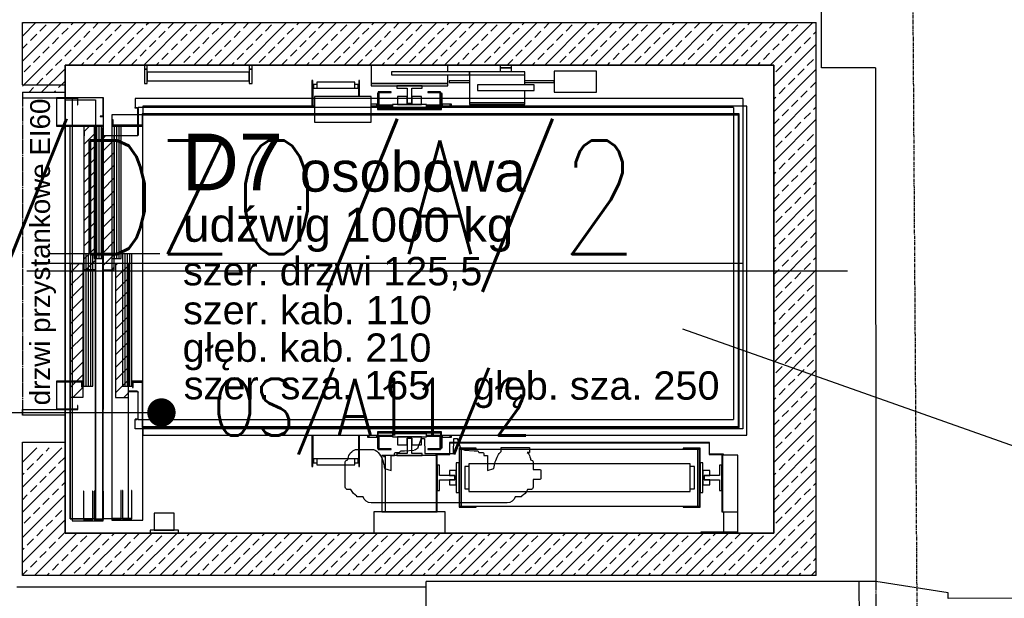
# Model space of a CAD drawing. Header units: inches. Extents: x -145354 to -97635, y 38777 to 78670.
# Tile 144 of 231: x -141960 to -141613, y 60174 to 60379. Entities that reach past the tile are written whole.
import ezdxf
from ezdxf.enums import TextEntityAlignment as Align

# ---------------------------------------------------------------- set-up
doc = ezdxf.new("R2010")
doc.units = ezdxf.units.IN
doc.header["$MEASUREMENT"] = 0
for name, pattern in [('CENTER', [2, 1.25, -0.25, 0.25, -0.25]), ('DASHDOT', [1, 0.5, -0.25, 0, -0.25]), ('DASHED2', [0.375, 0.25, -0.125])]:
    doc.linetypes.add(name, pattern=pattern)
doc.layers.get('0').update_dxf_attribs({"color": 101})
for name, color, linetype in [('Cieniutko', 8, 'Continuous'), ('E35', 6, 'Continuous'), ('E50', 3, 'Continuous'), ('Opis-spadki', 61, 'Continuous'), ('Opis-wykonczen', 2, 'Continuous'), ('Os-osie glowne', 8, 'CENTER'), ('Sc-beton-hatch', 86, 'Continuous'), ('Sc-cegla pelna', 32, 'Continuous'), ('Sc-gk', 120, 'Continuous'), ('Sc-nadproza kon', 5, 'DASHED2'), ('W-idok', 9, 'Continuous'), ('Wyp-meble', 155, 'Continuous')]:
    doc.layers.add(name, color=color, linetype=linetype)
doc.styles.add('ROMANS', font='romans', dxfattribs={"width": 0.85})
doc.styles.add('TYTUL2', font='ARIAL.TTF')

# ---------------------------------------------------------------- blocks, each defined once
blk = doc.blocks.new('w1')
h = blk.add_hatch()
h.set_pattern_fill('ANSI31', color=256, angle=-90, style=0)
h.set_pattern_definition([(315, (-78792.9303, 100964.629), (2.24506403, 2.24506403), [])])
h.paths.add_polyline_path([(-143428.16, 50196.65), (-143432.6, 50196.65), (-143432.6, 50243.85), (-143428.16, 50243.85)])
h.paths.add_polyline_path([(-143444.22, 50196.65), (-143448.66, 50196.65), (-143448.66, 50243.85), (-143444.22, 50243.85)])
h.paths.add_polyline_path([(-143439.66, 50151.65), (-143439.66, 50150.14), (-143439.66, 50148.15), (-143443.66, 50148.15), (-143443.66, 50196.65), (-143439.66, 50196.65)])
h.paths.add_polyline_path([(-143433.16, 50151.65), (-143437.16, 50151.65), (-143437.16, 50196.65), (-143433.16, 50196.65)])
h.paths.add_polyline_path([(-143433.16, 50196.65), (-143437.16, 50196.65), (-143437.16, 50198.85), (-143433.16, 50198.85)])
h.paths.add_polyline_path([(-143439.66, 50196.65), (-143443.66, 50196.65), (-143443.66, 50198.85), (-143439.66, 50198.85)])
for p, q in [((-143465.46, 50306.65), (-143465.46, 50259.65)), ((-143185.46, 50306.65), (-143465.46, 50306.65)), ((-143185.46, 50306.65), (-143185.46, 50111.65)), ((-143450.46, 50291.65), (-143200.46, 50291.65)), ((-143450.46, 50291.65), (-143450.46, 50259.65)), ((-143450.46, 50291.65), (-143200.46, 50291.65)), ((-143450.46, 50291.65), (-143200.46, 50291.65)), ((-143200.46, 50291.65), (-143200.46, 50126.65)), ((-143439.66, 50286.65), (-143448.66, 50286.65)), ((-143448.66, 50286.65), (-143439.66, 50286.65)), ((-143448.66, 50286.65), (-143448.66, 50243.85)), ((-143448.66, 50243.85), (-143448.66, 50286.65)), ((-143439.66, 50198.85), (-143439.66, 50286.65)), ((-143439.66, 50286.65), (-143439.66, 50198.85)), ((-143437.16, 50286.65), (-143437.16, 50198.85)), ((-143428.16, 50286.65), (-143437.16, 50286.65)), ((-143428.16, 50243.85), (-143428.16, 50286.65)), ((-143347.47, 50278.89), (-143347.52, 50278.71)), ((-143345.29, 50278.89), (-143347.47, 50278.89)), ((-143294.48, 50281.06), (-143342.45, 50281.06)), ((-143289.46, 50278.89), (-143291.64, 50278.89)), ((-143289.41, 50278.71), (-143289.46, 50278.89)), ((-143351.65, 50275.48), (-143351.64, 50266.71)), ((-143349.59, 50276.32), (-143350.69, 50276.32)), ((-143286.24, 50276.32), (-143287.34, 50276.32)), ((-143285.28, 50272.81), (-143285.28, 50275.48)), ((-143285.28, 50275.48), (-143285.28, 50275.48)), ((-143282.93, 50272.81), (-143285.28, 50272.81)), ((-143282.63, 50269.53), (-143282.63, 50272.51)), ((-143337.77, 50268.93), (-143335.46, 50269.63)), ((-143335.46, 50269.63), (-143335.46, 50264.3)), ((-143301.47, 50264.3), (-143301.47, 50269.63)), ((-143301.47, 50269.63), (-143299.16, 50268.93)), ((-143285.29, 50269.23), (-143282.93, 50269.23)), ((-143285.29, 50266.71), (-143285.29, 50269.23)), ((-143286.24, 50265.88), (-143286.24, 50265.88)), ((-143347.39, 50262.16), (-143342.16, 50262.16)), ((-143335.46, 50264.3), (-143334.22, 50264.3)), ((-143334.22, 50264.3), (-143334.22, 50263.6)), ((-143333.92, 50263.3), (-143332.45, 50263.3)), ((-143331.66, 50262.65), (-143330.76, 50262.65)), ((-143330.76, 50262.65), (-143327.34, 50262.4)), ((-143325.91, 50261.39), (-143324.87, 50258.6)), ((-143323.66, 50258.3), (-143323.51, 50263.65)), ((-143323.51, 50263.65), (-143313.42, 50263.65)), ((-143313.42, 50263.65), (-143313.26, 50258.3)), ((-143312.06, 50258.6), (-143311.02, 50261.39)), ((-143309.59, 50262.4), (-143306.16, 50262.65)), ((-143306.16, 50262.65), (-143305.26, 50262.65)), ((-143304.48, 50263.3), (-143303.01, 50263.3)), ((-143302.71, 50263.6), (-143302.71, 50264.3)), ((-143302.71, 50264.3), (-143301.47, 50264.3)), ((-143296.59, 50262.93), (-143296.59, 50261.46)), ((-143296.59, 50261.46), (-143286.64, 50261.46)), ((-143286.64, 50263.21), (-143287.41, 50263.21)), ((-143286.89, 50263.82), (-143286.89, 50263.82)), ((-143286.64, 50261.46), (-143286.64, 50263.21)), ((-143465.46, 50259.65), (-143450.46, 50259.65)), ((-143324.87, 50258.6), (-143324.86, 50258.3)), ((-143324.86, 50258.3), (-143323.66, 50258.3)), ((-143313.26, 50258.3), (-143312.06, 50258.3)), ((-143312.06, 50258.3), (-143312.06, 50258.6)), ((-143211.41, 50254.9), (-143425.76, 50254.9)), ((-143425.76, 50254.9), (-143425.76, 50251.65)), ((-143211.41, 50138.4), (-143211.41, 50254.9)), ((-143425.76, 50251.5), (-143425.76, 50251.65)), ((-143425.76, 50251.65), (-143424.96, 50251.65)), ((-143424.97, 50251.5), (-143425.76, 50251.5)), ((-143424.81, 50241.96), (-143424.81, 50251.34)), ((-143424.66, 50251.65), (-143214.66, 50251.65)), ((-143424.66, 50251.35), (-143424.66, 50241.96)), ((-143214.66, 50141.65), (-143214.66, 50251.65)), ((-143448.66, 50243.85), (-143448.66, 50196.65)), ((-143448.66, 50196.65), (-143448.66, 50243.85)), ((-143444.22, 50243.85), (-143448.66, 50243.85)), ((-143444.22, 50196.65), (-143444.22, 50243.85)), ((-143444.22, 50196.65), (-143444.22, 50243.85)), ((-143432.6, 50196.65), (-143432.6, 50243.85)), ((-143432.6, 50243.85), (-143428.16, 50243.85)), ((-143428.16, 50196.65), (-143428.16, 50243.85)), ((-143428.16, 50241.96), (-143428.16, 50243.65)), ((-143428.16, 50243.65), (-143428.01, 50243.65)), ((-143428.01, 50243.65), (-143428.01, 50241.96)), ((-143427.85, 50241.8), (-143424.97, 50241.8)), ((-143424.97, 50241.65), (-143427.85, 50241.65)), ((-143439.66, 50198.85), (-143443.66, 50198.85)), ((-143443.66, 50198.85), (-143443.66, 50148.15)), ((-143439.66, 50150.14), (-143439.66, 50198.85)), ((-143439.66, 50198.85), (-143439.66, 50151.65)), ((-143437.16, 50198.85), (-143433.16, 50198.85)), ((-143437.16, 50198.85), (-143437.16, 50151.65)), ((-143433.16, 50198.85), (-143433.16, 50151.65)), ((-143211.41, 50196.65), (-143456.16, 50196.65)), ((-143448.66, 50196.65), (-143444.22, 50196.65)), ((-143448.66, 50196.65), (-143448.66, 50148.15)), ((-143428.16, 50196.65), (-143432.6, 50196.65)), ((-143443.66, 50150.14), (-143443.66, 50151.65)), ((-143439.66, 50148.15), (-143439.66, 50150.14)), ((-143433.16, 50151.65), (-143437.16, 50151.65)), ((-143437.16, 50151.35), (-143437.16, 50148.65)), ((-143437.01, 50148.65), (-143437.01, 50151.34)), ((-143436.85, 50151.5), (-143424.97, 50151.5)), ((-143433.66, 50151.65), (-143436.6, 50151.65)), ((-143425.96, 50151.65), (-143433.16, 50151.65)), ((-143424.97, 50151.65), (-143427.75, 50151.65)), ((-143424.81, 50151.34), (-143424.81, 50141.96)), ((-143424.66, 50141.95), (-143424.66, 50151.34)), ((-143439.66, 50148.15), (-143450.46, 50148.15)), ((-143450.46, 50138.95), (-143450.46, 50148.15)), ((-143439.66, 50138.95), (-143439.66, 50148.15)), ((-143437.16, 50148.65), (-143437.01, 50148.65)), ((-143424.97, 50141.8), (-143425.76, 50141.8)), ((-143425.76, 50141.8), (-143425.76, 50141.65)), ((-143425.76, 50141.65), (-143424.96, 50141.65)), ((-143425.76, 50138.4), (-143425.76, 50141.65)), ((-143214.66, 50141.65), (-143424.66, 50141.65)), ((-143450.46, 50138.95), (-143439.66, 50138.95)), ((-143211.41, 50138.4), (-143425.76, 50138.4)), ((-143465.46, 50133.65), (-143465.46, 50111.65)), ((-143465.46, 50133.65), (-143450.46, 50133.65)), ((-143450.46, 50133.65), (-143450.46, 50126.65)), ((-143450.46, 50126.65), (-143200.46, 50126.65)), ((-143465.46, 50111.65), (-143185.46, 50111.65))]:
    blk.add_line(p, q)
for centre, radius, start, end in [((-143344.77, 50274.24), 5.25, 121.5725, 156.646), ((-143342.45, 50278.11), 2.95, 90, 164.6154), ((-143294.48, 50278.11), 2.95, 15.3846, 90), ((-143292.16, 50274.24), 5.25, 23.354, 58.4275), ((-143350.69, 50275.35), 0.969, 90, 172.2138), ((-143286.24, 50275.35), 0.969, 7.7862, 90), ((-143282.93, 50272.51), 0.3, 0, 90), ((-143350.08, 50270.17), 12.38, 332.2251, 354.234), ((-143286.85, 50270.17), 12.38, 185.766, 207.7749), ((-143282.93, 50269.53), 0.3, 270, 0), ((-143350.69, 50266.85), 0.969, 188.41, 270.039), ((-143346.11, 50266.18), 4.58, 183.6518, 210.9226), ((-143290.82, 50266.18), 4.58, 329.0774, 356.2805), ((-143286.24, 50266.85), 0.969, 270.039, 351.59), ((-143345.62, 50267.11), 5.51, 216.6176, 238.4367), ((-143347.35, 50264.93), 2.77, 245.3135, 269.0898), ((-143342.21, 50264.93), 2.77, 270.9102, 294.6865), ((-143343.93, 50267.11), 5.51, 301.5633, 330.6322), ((-143333.92, 50263.6), 0.3, 180, 270), ((-143331.66, 50263.45), 0.8, 190.8069, 270), ((-143327.46, 50260.7), 1.7, 23.9822, 85.7487), ((-143309.46, 50260.7), 1.7, 94.2513, 156.0178), ((-143305.26, 50263.45), 0.8, 270, 349.1931), ((-143303.01, 50263.6), 0.3, 270, 0), ((-143293, 50267.11), 5.51, 209.3678, 229.3158), ((-143291.31, 50267.11), 5.51, 314.9842, 323.3824), ((-143424.97, 50251.34), 0.16, 0, 90), ((-143424.96, 50251.35), 0.3, 0, 90), ((-143427.85, 50241.96), 0.31, 180, 270), ((-143427.85, 50241.96), 0.16, 180, 270), ((-143424.97, 50241.96), 0.16, 270, 0), ((-143424.97, 50241.96), 0.31, 270, 0), ((-143436.86, 50151.35), 0.3, 90, 180), ((-143436.85, 50151.34), 0.16, 90, 180), ((-143424.97, 50151.34), 0.31, 0, 90), ((-143424.97, 50151.34), 0.16, 0, 90), ((-143424.97, 50141.96), 0.16, 270, 0), ((-143424.96, 50141.95), 0.3, 270, 0)]:
    blk.add_arc(centre, radius, start, end)
blk = doc.blocks.new('windaD7')
at = {"layer": 'Cieniutko'}
for p, q in [((15, 9.5), (15, -2)), ((43, 9.5), (15, 9.5)), ((15, 9.5), (265, 9.5)), ((15, 0), (15, 9.5)), ((44, 9.5), (43, 9.5)), ((43, 9.5), (43, 8)), ((44, 8), (43, 8)), ((43, 8), (43, 3)), ((43, 8), (44, 8)), ((44, 8), (44, 9.5)), ((80, 9.5), (44, 9.5)), ((44, 3), (44, 8)), ((80, 7), (44, 7)), ((44, 7), (44, 4)), ((81, 9.5), (80, 9.5)), ((80, 9.5), (80, 8)), ((81, 8), (80, 8)), ((80, 8), (80, 3)), ((80, 8), (81, 8)), ((80, 4), (80, 7)), ((81, 8), (81, 9.5)), ((123, 9.5), (81, 9.5)), ((81, 3), (81, 8)), ((123, 9.5), (123, 3)), ((150, 9.5), (123, 9.5)), ((157.7, 7.1), (130.2, 7.1)), ((130.2, 7.1), (130.2, 6.1)), ((150, 7.1), (150, 9.5)), ((265, 9.5), (150, 9.5)), ((157.7, 7.1), (157.7, -3.8)), ((177.2, 7.1), (157.7, 7.1)), ((157.7, 6.1), (157.7, 7.1)), ((177.2, 7.1), (157.7, 7.1)), ((157.7, 7.1), (157.7, 6.1)), ((172.5, 9.49), (168.5, 9.49)), ((168.5, 9.49), (168.5, 8.51)), ((172.5, 8.51), (168.5, 8.51)), ((168.5, 8.51), (168.5, 7.1)), ((168.5, 8.51), (172.5, 8.51)), ((172.5, 8.51), (172.5, 9.49)), ((172.5, 7.1), (172.5, 8.51)), ((177.2, 2.5), (177.2, 7.1)), ((177.2, 6.1), (177.2, 7.1)), ((202.5, 7.4), (187.5, 7.4)), ((187.5, 7.4), (187.5, -0.1)), ((202.5, -0.1), (202.5, 7.4)), ((265, 9.5), (265, -155.5)), ((44, 4), (80, 4)), ((102.4, 4.1), (102.1, 4.1)), ((102.1, 4.1), (102.1, -5)), ((102.4, -5), (102.4, 4.1)), ((103.8, 3.5), (103.8, 1.98)), ((117.2, 3.5), (103.8, 3.5)), ((117.2, 1.98), (117.2, 3.5)), ((118.9, 4.1), (118.6, 4.1)), ((118.6, 4.1), (118.6, -1.6)), ((118.9, -1.6), (118.9, 4.1)), ((130.2, 6.1), (157.7, 6.1)), ((150, 3), (150, 6.1)), ((157.7, 3.9), (150.5, 3.9)), ((150.5, 3.9), (150.5, 3.4)), ((157.7, 6.1), (177.2, 6.1)), ((187.5, 3.9), (177.2, 3.9)), ((187.5, 3.4), (187.5, 3.9)), ((0, 0), (15, 0)), ((0, 0), (0, -2)), ((15, -2), (15, 0)), ((43, 3), (44, 3)), ((80, 3), (81, 3)), ((102.6, 2.7), (102.4, 2.7)), ((102.4, 2.7), (102.4, 1.2)), ((118.6, 1.2), (102.4, 1.2)), ((102.4, 1.2), (102.4, -5)), ((102.6, 1.2), (102.6, 2.7)), ((103.8, 2.7), (102.6, 2.7)), ((102.6, 2.7), (102.6, 1.2)), ((103.8, 1.98), (103.8, 1.2)), ((118.4, 2.7), (117.2, 2.7)), ((117.2, 1.2), (117.2, 1.98)), ((118.4, 1.2), (118.4, 2.7)), ((118.6, 2.7), (118.4, 2.7)), ((118.4, 2.7), (118.4, 1.2)), ((118.6, 1.2), (118.6, 2.7)), ((118.6, -1.6), (118.6, 1.2)), ((123, 3), (123, 2.2)), ((150, 3), (123, 3)), ((123, 3), (150, 3)), ((123, 2.2), (150, 2.2)), ((130, 0.1), (125.5, 0.1)), ((125.5, 0.1), (125.5, -4.9)), ((130, -0.2), (130, 0.1)), ((132.05, 2.2), (132.05, 1.41)), ((140.95, 2.2), (132.05, 2.2)), ((132.05, 1.41), (135.71, 1.41)), ((135.71, 1.41), (135.71, -4)), ((137.29, -4), (137.29, 1.41)), ((137.29, 1.41), (140.95, 1.41)), ((140.95, 1.41), (140.95, 2.2)), ((147.5, 0.1), (143, 0.1)), ((143, 0.1), (143, -0.2)), ((147.5, -4.9), (147.5, 0.1)), ((150, 2.2), (150, 3)), ((150.5, 3.4), (157.7, 3.4)), ((161.26, 2.5), (160.5, 2.5)), ((160.5, 2.5), (160.5, 0.5)), ((160.5, 0.5), (161.26, 0.5)), ((163.43, 2.5), (161.26, 2.5)), ((161.26, 0.5), (163.43, 0.5)), ((166.67, 2.5), (163.43, 2.5)), ((163.43, 0.5), (166.67, 0.5)), ((170.5, 2.5), (166.67, 2.5)), ((166.67, 0.5), (170.5, 0.5)), ((174.33, 2.5), (170.5, 2.5)), ((170.5, 0.5), (174.33, 0.5)), ((177.57, 2.5), (174.33, 2.5)), ((174.33, 0.5), (177.57, 0.5)), ((177.2, 3.4), (187.5, 3.4)), ((177.2, -3.8), (177.2, 0.5)), ((179.74, 2.5), (177.57, 2.5)), ((177.57, 0.5), (179.74, 0.5)), ((180.5, 2.5), (179.74, 2.5)), ((179.74, 0.5), (180.5, 0.5)), ((180.5, 0.5), (180.5, 2.5)), ((0, -2), (12, -2)), ((12.15, -2), (12, -2)), ((12, -2), (12, -12)), ((12.15, -12), (12.15, -2)), ((19.5, -2), (12.15, -2)), ((12.15, -2.15), (19.35, -2.15)), ((15, -2.15), (15, -11.85)), ((15, -11.85), (15, -2.15)), ((17.5, -2.15), (17.5, -11.85)), ((19.35, -2.15), (19.35, -4.5)), ((19.5, -4.5), (19.5, -2)), ((28.5, -2), (19.5, -2)), ((28.53, -2), (28.5, -2)), ((28.5, -8.5), (28.5, -2)), ((28.53, -8.5), (28.53, -2)), ((123, -1.6), (103, -1.6)), ((103, -1.6), (103, -7.7)), ((123, -7.7), (123, -1.6)), ((125.2, -0.35), (125.2, -6.15)), ((125.5, -0.35), (125.2, -0.35)), ((125.5, -5.85), (125.5, -0.35)), ((125.8, -0.2), (130, -0.2)), ((125.8, -4.6), (125.8, -0.2)), ((132.3, -1.6), (132.3, -4.4)), ((135.7, -1.6), (132.3, -1.6)), ((135.7, -4), (135.7, -1.6)), ((137.3, -1.6), (137.3, -4)), ((140.7, -1.6), (137.3, -1.6)), ((140.7, -4.4), (140.7, -1.6)), ((143, -0.2), (147.2, -0.2)), ((147.2, -0.2), (147.2, -4.6)), ((147.5, -0.35), (147.5, -5.85)), ((147.8, -0.35), (147.5, -0.35)), ((147.8, -6.15), (147.8, -0.35)), ((148, -0.5), (147.8, -0.5)), ((148, -5), (148, -0.5)), ((187.5, -0.1), (202.5, -0.1)), ((19.35, -4.5), (19.5, -4.5)), ((103, -5), (42.5, -5)), ((42.5, -5), (42.5, -7.7)), ((125, -4.3), (123, -4.3)), ((125.2, -5), (123, -5)), ((125, -5), (125, -4.3)), ((125.2, -4.5), (125, -4.5)), ((125, -4.5), (125, -5)), ((125.2, -6.15), (147.8, -6.15)), ((125.5, -4.9), (130, -4.9)), ((130.5, -4.9), (125.5, -4.9)), ((130.5, -5), (125.5, -5)), ((147.5, -5.85), (125.5, -5.85)), ((130, -4.6), (125.8, -4.6)), ((130.5, -4.6), (130, -4.6)), ((130, -4.6), (130, -4.9)), ((130, -4.9), (130, -4.6)), ((130, -4.9), (130.5, -4.9)), ((142.5, -4.4), (130.5, -4.4)), ((130.5, -4.4), (130.5, -5.6)), ((142.5, -5.6), (130.5, -5.6)), ((130.5, -5.6), (130.5, -5.85)), ((130.5, -5.6), (142.5, -5.6)), ((132.3, -4.4), (140.7, -4.4)), ((137.3, -4), (135.7, -4)), ((135.71, -4), (137.29, -4)), ((142.5, -5.6), (142.5, -4.4)), ((143, -4.6), (142.5, -4.6)), ((142.5, -4.9), (143, -4.9)), ((147.5, -4.9), (142.5, -4.9)), ((147.5, -5), (142.5, -5)), ((142.5, -5.85), (142.5, -5.6)), ((143, -4.9), (143, -4.6)), ((147.2, -4.6), (143, -4.6)), ((143, -4.6), (143, -4.9)), ((143, -4.9), (147.5, -4.9)), ((255.5, -5), (147.8, -5)), ((150.8, -4.3), (148, -4.3)), ((148, -4.3), (148, -5)), ((150.8, -5), (150.8, -4.3)), ((151.3, -4.3), (150.8, -4.3)), ((150.8, -4.3), (150.8, -5)), ((151.3, -5), (151.3, -4.3)), ((157.7, -3.8), (157.7, -4.4)), ((177.2, -3.8), (157.7, -3.8)), ((157.7, -3.8), (177.2, -3.8)), ((157.7, -4.4), (177.2, -4.4)), ((168.5, -4.4), (168.5, -5)), ((172.5, -5), (172.5, -4.4)), ((177.2, -4.4), (177.2, -3.8)), ((255.5, -121), (255.5, -5)), ((28.6, -8.5), (27.4, -8.5)), ((27.4, -8.5), (27.4, -8.65)), ((27.4, -8.65), (28.6, -8.65)), ((28.6, -8.5), (28.45, -8.5)), ((28.45, -8.5), (28.45, -11.85)), ((28.6, -12), (28.6, -8.5)), ((28.6, -8.65), (28.6, -8.5)), ((31.5, -8), (31.5, -12)), ((42.2, -8), (31.5, -8)), ((32, -9.85), (31.7, -9.85)), ((31.7, -9.85), (31.7, -12)), ((32, -11.7), (32, -9.85)), ((252.8, -7.7), (42.2, -7.7)), ((42.2, -7.7), (42.2, -8)), ((42.2, -8), (42.5, -8)), ((42.2, -8), (42.2, -11.7)), ((42.5, -8), (42.2, -8)), ((42.5, -8), (252.5, -8)), ((42.5, -12), (42.5, -8)), ((103, -8), (103, -10.6)), ((123, -10.6), (123, -8)), ((252.5, -8), (252.5, -118)), ((252.8, -118.3), (252.8, -7.7)), ((12, -12), (12.15, -12)), ((28.45, -11.85), (12.15, -11.85)), ((12.15, -12), (28.6, -12)), ((15, -12), (15, -102)), ((15, -102), (15, -12)), ((17.5, -12), (17.5, -102)), ((25.25, -12), (25.25, -58.7)), ((28.55, -12), (25.25, -12)), ((26.08, -12), (26.08, -58.7)), ((26.9, -12), (26.9, -58.7)), ((27.73, -12), (27.73, -58.7)), ((28.55, -58.7), (28.55, -12)), ((31.5, -12), (31.5, -58.7)), ((34.8, -12), (31.5, -12)), ((31.7, -12), (42.5, -12)), ((42.2, -11.7), (32, -11.7)), ((32.33, -12), (32.33, -58.7)), ((33.15, -12), (33.15, -58.7)), ((33.98, -12), (33.98, -58.7)), ((34.8, -58.7), (34.8, -12)), ((42.35, -12), (42.35, -102)), ((103, -10.6), (123, -10.6)), ((48.5, -57), (9, -57)), ((21.5, -57), (21.5, -103.7)), ((24.8, -57), (21.5, -57)), ((22.33, -57), (22.33, -103.7)), ((23.15, -57), (23.15, -103.7)), ((23.98, -57), (23.98, -103.7)), ((24.8, -103.7), (24.8, -57)), ((25.25, -58.7), (28.55, -58.7)), ((28.5, -151.2), (28.5, -58.7)), ((28.53, -112), (28.53, -58.7)), ((31.5, -58.7), (31.5, -151)), ((31.5, -58.7), (34.8, -58.7)), ((35.3, -57), (35.3, -103.7)), ((38.6, -57), (35.3, -57)), ((36.12, -57), (36.12, -103.7)), ((36.95, -57), (36.95, -103.7)), ((37.77, -57), (37.77, -103.7)), ((38.6, -103.7), (38.6, -57)), ((12.15, -102), (12, -102)), ((12, -102), (12, -112)), ((12.15, -112), (12.15, -102)), ((21, -102), (12.15, -102)), ((12.15, -102.15), (20.85, -102.15)), ((15, -102.15), (15, -111.85)), ((15, -111.85), (15, -102.15)), ((17.5, -102.15), (17.5, -111.85)), ((20.85, -102.15), (20.85, -104)), ((20.85, -104), (21, -104)), ((21, -104), (21, -102)), ((21.5, -103.7), (24.8, -103.7)), ((35.3, -103.7), (38.6, -103.7)), ((38.8, -102), (38.8, -104.15)), ((42.5, -102), (38.8, -102)), ((38.8, -104.15), (39.1, -104.15)), ((39.1, -104.15), (39.1, -102.3)), ((39.1, -102.3), (42.2, -102.3)), ((42.2, -102.3), (42.2, -118.3)), ((42.5, -118), (42.5, -102)), ((19.5, -110.5), (19.35, -110.5)), ((19.35, -110.5), (19.35, -111.85)), ((19.5, -112), (19.5, -110.5)), ((0, -114), (0, -112)), ((0, -112), (12, -112)), ((15, -114), (0, -114)), ((12, -112), (12.15, -112)), ((19.35, -111.85), (12.15, -111.85)), ((12.15, -112), (19.5, -112)), ((15, -112), (15, -155.5)), ((15, -114), (15, -112)), ((15, -155.5), (15, -114)), ((17.5, -112), (17.5, -151.2)), ((28.5, -112), (28.53, -112)), ((252.5, -118), (42.5, -118)), ((42.2, -118.3), (252.8, -118.3)), ((42.5, -118.3), (42.5, -121)), ((42.5, -151), (42.5, -118.3)), ((42.5, -121), (125.2, -121)), ((102.1, -121), (102.1, -132.1)), ((102.4, -132.1), (102.4, -121)), ((102.4, -121), (102.4, -129.2)), ((118.6, -121), (118.6, -132.1)), ((118.6, -129.2), (118.6, -121)), ((118.9, -132.1), (118.9, -121)), ((121.7, -121), (121.7, -121.7)), ((122.2, -121), (122.2, -121.7)), ((122.2, -121.7), (122.2, -121)), ((125, -121.7), (125, -121)), ((125, -121), (125, -121.5)), ((125, -121.5), (125.2, -121.5)), ((125.2, -119.85), (125.2, -125.65)), ((147.8, -119.85), (125.2, -119.85)), ((125.5, -125.65), (125.5, -120.15)), ((125.5, -120.15), (147.5, -120.15)), ((125.5, -121), (130.5, -121)), ((130, -121.1), (125.5, -121.1)), ((125.5, -121.1), (125.5, -126.1)), ((125.5, -121.1), (130.5, -121.1)), ((125.8, -121.4), (130, -121.4)), ((125.8, -125.8), (125.8, -121.4)), ((130, -121.1), (130, -121.4)), ((130.5, -121.1), (130, -121.1)), ((130, -121.4), (130, -121.1)), ((130, -121.4), (130.5, -121.4)), ((130.5, -120.15), (130.5, -120.4)), ((130.5, -120.4), (142.5, -120.4)), ((142.5, -120.4), (130.5, -120.4)), ((130.5, -120.4), (130.5, -121.6)), ((142.5, -120.4), (142.5, -120.15)), ((142.5, -121.6), (142.5, -120.4)), ((142.5, -121), (147.5, -121)), ((143, -121.1), (142.5, -121.1)), ((142.5, -121.1), (147.5, -121.1)), ((142.5, -121.4), (143, -121.4)), ((143, -121.4), (143, -121.1)), ((147.5, -121.1), (143, -121.1)), ((143, -121.1), (143, -121.4)), ((143, -121.4), (147.2, -121.4)), ((147.2, -121.4), (147.2, -125.8)), ((147.5, -120.15), (147.5, -125.65)), ((147.5, -126.1), (147.5, -121.1)), ((147.8, -125.65), (147.8, -119.85)), ((147.8, -121), (255.5, -121)), ((148, -121), (148, -121.7)), ((148, -125.5), (148, -121)), ((150.8, -121.7), (150.8, -121)), ((150.8, -121), (150.8, -121.7)), ((151.3, -121.7), (151.3, -121)), ((121.7, -121.7), (122.2, -121.7)), ((122.2, -121.7), (125, -121.7)), ((130.5, -121.6), (142.5, -121.6)), ((140.7, -121.6), (132.3, -121.6)), ((132.3, -121.6), (132.3, -124.4)), ((132.3, -124.4), (135.7, -124.4)), ((135.7, -122), (137.3, -122)), ((135.7, -124.4), (135.7, -122)), ((137.29, -122), (135.71, -122)), ((135.71, -122), (135.71, -127.41)), ((137.29, -127.41), (137.29, -122)), ((137.3, -122), (137.3, -124.4)), ((137.3, -124.4), (140.7, -124.4)), ((140.7, -124.4), (140.7, -121.6)), ((148, -121.7), (150.8, -121.7)), ((150.75, -123.6), (150.65, -123.6)), ((150.65, -123.6), (150.65, -127.7)), ((242.25, -123.55), (150.75, -123.55)), ((150.75, -123.55), (150.75, -123.65)), ((150.75, -127.8), (150.75, -123.6)), ((150.75, -123.65), (242.25, -123.65)), ((150.8, -121.7), (151.3, -121.7)), ((242.25, -123.65), (242.25, -123.55)), ((242.35, -123.6), (242.25, -123.6)), ((242.25, -123.6), (242.25, -127.8)), ((242.35, -127.7), (242.35, -123.6)), ((125.2, -125.65), (125.5, -125.65)), ((125.5, -126.1), (130, -126.1)), ((130, -125.8), (125.8, -125.8)), ((127.3, -128.2), (126.7, -128.2)), ((126.7, -128.2), (126.7, -148)), ((127.3, -128.2), (127.3, -128.5)), ((127.9, -128.2), (127.3, -128.2)), ((127.3, -128.2), (127.3, -128.5)), ((127.9, -128.2), (127.3, -128.2)), ((127.3, -128.5), (127.9, -128.5)), ((127.3, -128.5), (127.9, -128.5)), ((146, -128.2), (127.9, -128.2)), ((127.9, -128.2), (127.9, -148)), ((146, -128.2), (127.9, -128.2)), ((127.9, -128.2), (127.9, -148)), ((130, -126.1), (130, -125.8)), ((135.71, -127.41), (132.05, -127.41)), ((132.05, -127.41), (132.05, -128.2)), ((132.05, -128.2), (140.95, -128.2)), ((140.95, -127.41), (137.29, -127.41)), ((140.95, -128.2), (140.95, -127.41)), ((147.2, -125.8), (143, -125.8)), ((143, -125.8), (143, -126.1)), ((143, -126.1), (147.5, -126.1)), ((150.65, -127.7), (145.75, -127.7)), ((145.75, -127.7), (145.75, -127.8)), ((145.75, -127.8), (150.75, -127.8)), ((146, -148), (146, -128.2)), ((146.3, -128.2), (146, -128.2)), ((146, -128.2), (146, -148)), ((146, -148), (146, -128.2)), ((146.3, -128.2), (146, -128.2)), ((146, -128.2), (146, -148)), ((146.3, -148), (146.3, -128.2)), ((146.3, -148), (146.3, -128.2)), ((147.5, -125.65), (147.8, -125.65)), ((147.8, -125.5), (148, -125.5)), ((160, -125.6), (154, -125.6)), ((154, -125.6), (154, -146.4)), ((154.3, -125.9), (160, -125.9)), ((154.3, -146.1), (154.3, -125.9)), ((238.25, -126), (154.75, -126)), ((154.75, -126), (154.75, -146)), ((160, -125.9), (160, -125.6)), ((233, -125.6), (233, -125.9)), ((239, -125.6), (233, -125.6)), ((233, -125.9), (238.7, -125.9)), ((238.25, -146), (238.25, -126)), ((238.7, -125.9), (238.7, -146.1)), ((239, -146.4), (239, -125.6)), ((242.25, -127.8), (247.25, -127.8)), ((247.25, -127.7), (242.35, -127.7)), ((246.95, -128), (246.7, -128)), ((246.7, -128), (246.7, -148)), ((252.3, -128), (246.95, -128)), ((246.95, -128), (246.95, -148)), ((246.95, -148), (246.95, -128)), ((247.25, -127.8), (247.25, -127.7)), ((252.3, -148), (252.3, -128)), ((102.4, -129.2), (102.4, -130.7)), ((102.4, -129.2), (118.6, -129.2)), ((102.4, -130.7), (102.6, -130.7)), ((102.6, -130.7), (102.6, -129.2)), ((102.6, -129.2), (102.6, -130.7)), ((102.6, -130.7), (103.8, -130.7)), ((103.8, -129.2), (103.8, -129.98)), ((103.8, -129.98), (103.8, -131.5)), ((103.8, -131.5), (117.2, -131.5)), ((117.2, -129.98), (117.2, -129.2)), ((117.2, -131.5), (117.2, -129.98)), ((117.2, -130.7), (118.4, -130.7)), ((118.4, -130.7), (118.4, -129.2)), ((118.4, -129.2), (118.4, -130.7)), ((118.4, -130.7), (118.6, -130.7)), ((118.6, -130.7), (118.6, -129.2)), ((147.09, -131.55), (146.3, -131.55)), ((146.3, -131.55), (146.3, -140.45)), ((147.09, -135.21), (147.09, -131.55)), ((154, -130.75), (153, -130.75)), ((153, -130.75), (153, -141.25)), ((154, -141.25), (154, -130.75)), ((235.5, -131.1), (157.5, -131.1)), ((157.5, -131.1), (157.5, -140.9)), ((235.5, -140.9), (235.5, -131.1)), ((239, -130.75), (239, -141.25)), ((240, -130.75), (239, -130.75)), ((240, -141.25), (240, -130.75)), ((246.7, -131.55), (245.91, -131.55)), ((245.91, -131.55), (245.91, -135.21)), ((246.7, -140.45), (246.7, -131.55)), ((102.1, -132.1), (102.4, -132.1)), ((118.6, -132.1), (118.9, -132.1)), ((152.5, -135.21), (147.09, -135.21)), ((153, -133.5), (150.6, -133.5)), ((150.6, -133.5), (150.6, -135.2)), ((150.6, -135.2), (152.5, -135.2)), ((152.5, -135.2), (152.5, -136.8)), ((152.5, -136.79), (152.5, -135.21)), ((153, -138.5), (153, -133.5)), ((157.5, -132.1), (156, -132.1)), ((156, -132.1), (156, -139.9)), ((237, -132.1), (235.5, -132.1)), ((237, -139.9), (237, -132.1)), ((242.4, -133.5), (240, -133.5)), ((240, -133.5), (240, -138.5)), ((240.5, -135.2), (242.4, -135.2)), ((240.5, -136.8), (240.5, -135.2)), ((245.91, -135.21), (240.5, -135.21)), ((240.5, -135.21), (240.5, -136.79)), ((242.4, -135.2), (242.4, -133.5)), ((147.09, -136.79), (152.5, -136.79)), ((147.09, -140.45), (147.09, -136.79)), ((152.5, -136.8), (150.6, -136.8)), ((150.6, -136.8), (150.6, -138.5)), ((150.6, -138.5), (153, -138.5)), ((240, -138.5), (242.4, -138.5)), ((240.5, -136.79), (245.91, -136.79)), ((242.4, -136.8), (240.5, -136.8)), ((242.4, -138.5), (242.4, -136.8)), ((245.91, -136.79), (245.91, -140.45)), ((21.5, -140.7), (21.5, -150.7)), ((21.6, -140.7), (21.5, -140.7)), ((21.6, -150.6), (21.6, -140.7)), ((24.7, -140.7), (24.7, -150.6)), ((24.8, -140.7), (24.7, -140.7)), ((24.8, -150.7), (24.8, -140.7)), ((25.25, -140.7), (25.25, -150.7)), ((25.35, -140.7), (25.25, -140.7)), ((25.35, -150.6), (25.35, -140.7)), ((28.45, -140.7), (28.45, -150.6)), ((28.55, -140.7), (28.45, -140.7)), ((28.55, -150.7), (28.55, -140.7)), ((31.5, -140.5), (31.5, -150.5)), ((31.6, -140.5), (31.5, -140.5)), ((31.6, -150.4), (31.6, -140.5)), ((34.7, -140.5), (34.7, -150.4)), ((34.8, -140.5), (34.7, -140.5)), ((34.8, -150.5), (34.8, -140.5)), ((35.3, -140.5), (35.3, -150.5)), ((35.4, -140.5), (35.3, -140.5)), ((35.4, -150.4), (35.4, -140.5)), ((38.5, -140.5), (38.5, -150.4)), ((38.6, -140.5), (38.5, -140.5)), ((38.6, -150.5), (38.6, -140.5)), ((146.3, -140.45), (147.09, -140.45)), ((153, -141.25), (154, -141.25)), ((156, -139.9), (157.5, -139.9)), ((157.5, -140.9), (235.5, -140.9)), ((235.5, -139.9), (237, -139.9)), ((239, -141.25), (240, -141.25)), ((245.91, -140.45), (246.7, -140.45)), ((53.5, -148.5), (46.5, -148.5)), ((46.5, -148.5), (46.5, -154.5)), ((53.5, -154.5), (53.5, -148.5)), ((149.05, -148), (123.95, -148)), ((123.95, -148), (123.95, -155.5)), ((126.7, -148), (127.9, -148)), ((127.9, -148), (146, -148)), ((127.9, -148), (146, -148)), ((146, -148), (146.3, -148)), ((146, -148), (146.3, -148)), ((149.05, -155.5), (149.05, -148)), ((154, -146.4), (160, -146.4)), ((160, -146.1), (154.3, -146.1)), ((154.75, -146), (238.25, -146)), ((160, -146.4), (160, -146.1)), ((233, -146.1), (233, -146.4)), ((238.7, -146.1), (233, -146.1)), ((233, -146.4), (239, -146.4)), ((246.7, -148), (246.95, -148)), ((246.95, -148), (252.3, -148)), ((247.3, -148), (247.3, -155.25)), ((252.3, -155.25), (252.3, -148)), ((17.5, -151.2), (28.5, -151.2)), ((21.5, -150.7), (24.8, -150.7)), ((24.7, -150.6), (21.6, -150.6)), ((25.25, -150.7), (28.55, -150.7)), ((28.45, -150.6), (25.35, -150.6)), ((31.5, -150.5), (34.8, -150.5)), ((31.5, -151), (42.5, -151)), ((34.7, -150.4), (31.6, -150.4)), ((35.3, -150.5), (38.6, -150.5)), ((38.5, -150.4), (35.4, -150.4)), ((15, -155.5), (45, -155.5)), ((265, -155.5), (15, -155.5)), ((55, -154.5), (45, -154.5)), ((45, -154.5), (45, -155.5)), ((45, -155.5), (55, -155.5)), ((46.5, -154.5), (53.5, -154.5)), ((55, -155.5), (55, -154.5)), ((55, -155.5), (123.95, -155.5)), ((123.95, -155.5), (149.05, -155.5)), ((149.05, -155.5), (239.3, -155.5)), ((246.7, -155.25), (239.3, -155.25)), ((239.3, -155.25), (239.3, -155.5)), ((239.3, -155.5), (246.7, -155.5)), ((252.3, -155.25), (246.7, -155.25)), ((246.7, -155.25), (246.7, -155.5)), ((246.7, -155.5), (246.7, -155.25)), ((246.7, -155.5), (252.3, -155.5)), ((247.3, -155.25), (252.3, -155.25)), ((252.3, -155.5), (252.3, -155.25)), ((252.3, -155.5), (265, -155.5))]:
    blk.add_line(p, q, dxfattribs=at)
at = {"layer": 'Cieniutko', "ltscale": 0.8}
blk.add_line((1.57, -63), (291, -63), dxfattribs=at)

msp = doc.modelspace()

# ---------------------------------------------------------------- hatches: boundary and pattern name
at = {"layer": 'Sc-beton-hatch'}
h = msp.add_hatch(dxfattribs=at)
h.set_pattern_fill('ANSI33', color=256, scale=25, style=0)
h.set_pattern_definition([(45, (179.986, 17435.383), (-4.41941738, 4.41941738), []), (45, (184.405, 17435.383), (-4.41941738, 4.41941738), [3.125, -1.5625])])
h.paths.add_polyline_path([(-141679.01, 60377.5), (-141684.42, 60377.5), (-141683.34, 60182.5), (-141679.01, 60182.5)])
h.paths.add_polyline_path([(-141944.01, 60227.5), (-141959.01, 60227.5), (-141959.01, 60182.5), (-141683.34, 60182.5), (-141684.42, 60377.5), (-141959.01, 60377.5), (-141959.01, 60353), (-141944.01, 60353), (-141944.01, 60362.5), (-141694.01, 60362.5), (-141694.01, 60197.5), (-141944.01, 60197.5)])

# ---------------------------------------------------------------- linework, layer by layer
at = {"layer": 'E35'}
msp.add_line((-141483.65, 60183.75), (-141726.11, 60269.33), dxfattribs=at)
at = {"layer": 'E50'}
msp.add_line((-142130.98, 60240), (-141910, 60240), dxfattribs=at)
at = {"layer": 'E50', "const_width": 5}
msp.add_lwpolyline([(-141912.5, 60240, 1), (-141907.5, 60240, 1)], format="xyb", close=True, dxfattribs=at)
at = {"layer": 'Os-osie glowne'}
msp.add_line((-141628.55, 57943.12), (-141656.35, 62104.61), dxfattribs=at)
at = {"layer": 'Sc-cegla pelna'}
for p, q in [((-141677.17, 60361.5), (-141677.17, 60391.48)), ((-141658.17, 60361.5), (-141677.17, 60361.5)), ((-141658.17, 60361.5), (-141657.99, 60180.43)), ((-141960.97, 60178.5), (-141816.65, 60178.5))]:
    msp.add_line(p, q, dxfattribs=at)
for points in [[(-141600.98, 60174.49), (-141632.49, 60174.46), (-141632.5, 60176.46), (-141657.99, 60180.43)], [(-141816.65, 60168.5), (-141816.65, 60178.5)]]:
    msp.add_lwpolyline(points, dxfattribs=at)
at = {"layer": 'Sc-gk'}
for p in [(-141657.99, 60180.46), (-141816.65, 60178.5)]:
    msp.add_line(p, (-141816.65, 60180.46), dxfattribs=at)
at = {"layer": 'Sc-nadproza kon', "linetype": 'DASHDOT', "ltscale": 0.5}
for p, q in [((-141959.01, 60353), (-141959.01, 60239)), ((-141657.99, 60180.43), (-141657.83, 60024.43))]:
    msp.add_line(p, q, dxfattribs=at)
at = {"layer": 'W-idok'}
msp.add_line((-141663.96, 60180.43), (-141663.81, 60024.43), dxfattribs=at)

# ---------------------------------------------------------------- block references
msp.add_blockref('windaD7', (-141959.01, 60353))
at = {"layer": 'Wyp-meble', "xscale": -1, "rotation": 180}
msp.add_blockref('w1', (1506.45, 110489.16), dxfattribs=at)

# ---------------------------------------------------------------- texts
at = {"layer": 'E35', "style": 'ROMANS', "width": 0.8}
msp.add_text('OS/A11/2', height=20, rotation=0.0039, dxfattribs=at).set_placement((-141835.62, 60240.48), align=Align.MIDDLE)
at = {"layer": 'E50', "style": 'ROMANS', "width": 0.8}
msp.add_text('TE/DZO/A/2', height=40, dxfattribs=at).set_placement((-142018.88, 60295.88))
at = {"layer": 'Opis-spadki', "style": 'TYTUL2'}
for s, height, p in [('D7', 20, (-141884.98, 60328.37)), ('osobowa', 14.239, (-141821.35, 60325.25)), ('udźwig 1000 kg', 12, (-141844.12, 60304.82)), ('szer. drzwi 125,5', 10, (-141849.62, 60289.17)), ('szer. kab. 110', 10, (-141858.49, 60276.32)), ('głęb. kab. 210', 10, (-141858.65, 60261.62)), ('głęb. sza. 250', 10, (-141756.63, 60248.26)), ('szer. sza. 165', 10, (-141858.65, 60249.65))]:
    msp.add_text(s, height=height, dxfattribs=at).set_placement(p, align=Align.MIDDLE)
at = {"layer": 'Opis-wykonczen', "insert": (-141956.31, 60242.53), "char_height": 7, "width": 171.4061, "attachment_point": 1, "rotation": 90, "style": 'TYTUL2'}
msp.add_mtext('drzwi przystankowe EI60', dxfattribs=at)

doc.saveas('drawing.dxf')
